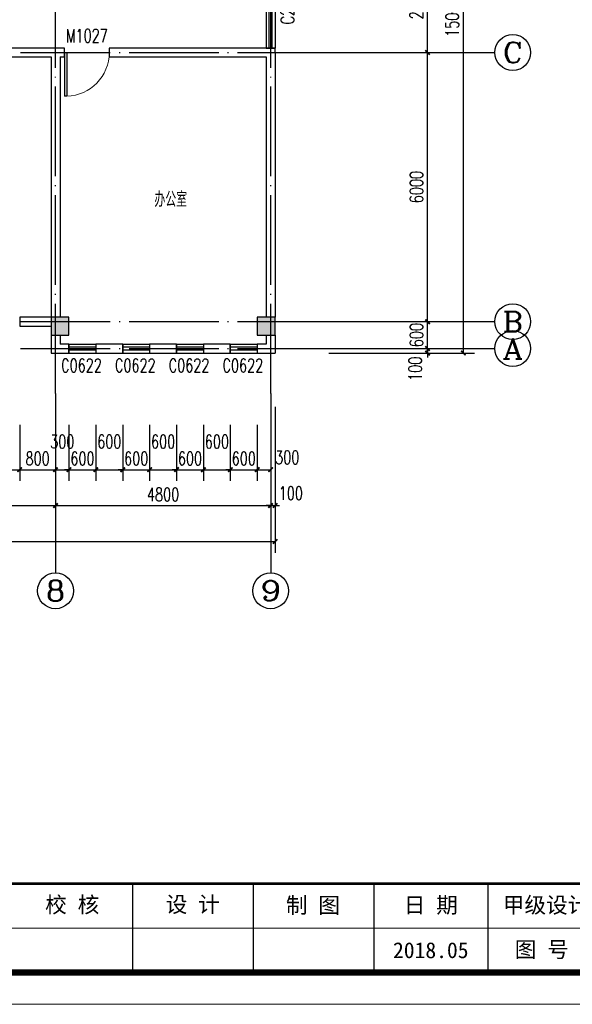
# Model space of a CAD drawing. Extents: x 88237 to 730297, y -11868 to 107702.
# Tile 15 of 49: x 348340 to 360670, y 42769 to 64719. Entities that reach past the tile are written whole.
import ezdxf
from ezdxf.enums import TextEntityAlignment as Align

# ---------------------------------------------------------------- set-up
doc = ezdxf.new("R2010")
doc.units = 0
doc.header["$LTSCALE"] = 1000
doc.header["$MEASUREMENT"] = 0
doc.linetypes.add('DOTE', pattern=[2.42, 2, -0.2, 0.02, -0.2])
for name, color, linetype in [('AXIS', 3, 'Continuous'), ('AXIS_TEXT', 7, 'Continuous'), ('COLUMN', 9, 'Continuous'), ('DOTE', 1, 'DOTE'), ('PUB_DIM', 3, 'Continuous'), ('PUB_HATCH', 8, 'Continuous'), ('PUB_TEXT', 7, 'Continuous'), ('WALL', 2, 'Continuous'), ('WINDOW', 4, 'Continuous'), ('WINDOW_TEXT', 7, 'Continuous'), ('图框', 7, 'Continuous')]:
    doc.layers.add(name, color=color, linetype=linetype)
doc.styles.add('_TCH_AXIS', font='COMPLEX', dxfattribs={"bigfont": 'GBCBIG'})
doc.styles.add('_TCH_DIM', font='SIMPLEX', dxfattribs={"bigfont": 'GBCBIG'})
doc.styles.add('_TCH_DIM_T3', font='SIMPLEX', dxfattribs={"width": 0.705882, "bigfont": 'GBCBIG'})
doc.styles.add('_TCH_WINDOW', font='SIMPLEX', dxfattribs={"bigfont": 'GBCBIG'})
doc.styles.add('COMPLEX', font='COMPLEX')
doc.styles.add('仿宋', font='FangSong_GB2312.ttf', dxfattribs={"width": 0.7})
doc.styles.add('宋体', font='txt')
doc.dimstyles.new('_TCH_ARCH&&100', dxfattribs={"dimtxt": 297.5, "dimasz": 100, "dimexe": 250, "dimexo": 300, "dimgap": 100, "dimtad": 1, "dimdec": 0, "dimzin": 0, "dimdsep": 46, "dimtxsty": '_TCH_DIM_T3', "dimblk": 'ARCHTICK', "dimcen": 0.09, "dimclrt": 7, "dimazin": 2, "dimtfac": 1, "dimtdec": 0, "dimtix": 1, "dimtmove": 2, "dimatfit": 3, "dimfxl": 1, "dimtolj": 1, "dimtzin": 0, "dimarcsym": 0})

# ---------------------------------------------------------------- blocks, each defined once
blk = doc.blocks.new('_ArchTick')
at = {"color": 0, "linetype": 'ByBlock', "const_width": 0.4}
blk.add_lwpolyline([(-0.5, -0.5), (0.5, 0.5)], dxfattribs=at)
blk = doc.blocks.new('*D143')
at = {"layer": 'Defpoints', "color": 0}
for p in [(353640, 55987), (353940, 55987), (353940, 54687)]:
    blk.add_point(p, dxfattribs=at)
at = {"layer": 'PUB_DIM', "color": 0, "lineweight": -2}
for p, q in [((353640, 55687), (353640, 54437)), ((353940, 55687), (353940, 54437)), ((353640, 54687), (353940, 54687))]:
    blk.add_line(p, q, dxfattribs=at)
at = {"layer": 'PUB_DIM', "color": 0, "lineweight": -2, "xscale": 100, "yscale": 100, "zscale": 100, "rotation": 180}
blk.add_blockref('_ArchTick', (353640, 54687), dxfattribs=at)
at = {"layer": 'PUB_DIM', "color": 0, "lineweight": -2, "xscale": 100, "yscale": 100, "zscale": 100}
blk.add_blockref('_ArchTick', (353940, 54687), dxfattribs=at)
at = {"layer": 'PUB_DIM', "color": 7, "insert": (354310, 54962), "char_height": 297.5, "attachment_point": 5, "style": '_TCH_DIM_T3'}
blk.add_mtext('\\A1;300', dxfattribs=at)
blk = doc.blocks.new('*D144')
at = {"layer": 'Defpoints', "color": 0}
for p in [(353040, 55987), (353640, 55987), (353640, 54687)]:
    blk.add_point(p, dxfattribs=at)
at = {"layer": 'PUB_DIM', "color": 0, "lineweight": -2}
for p, q in [((353040, 55687), (353040, 54437)), ((353640, 55687), (353640, 54437)), ((353040, 54687), (352940, 54687)), ((353040, 54687), (353640, 54687)), ((353640, 54687), (353740, 54687))]:
    blk.add_line(p, q, dxfattribs=at)
at = {"layer": 'PUB_DIM', "color": 0, "lineweight": -2, "xscale": 100, "yscale": 100, "zscale": 100}
blk.add_blockref('_ArchTick', (353040, 54687), dxfattribs=at)
at = {"layer": 'PUB_DIM', "color": 0, "lineweight": -2, "xscale": 100, "yscale": 100, "zscale": 100, "rotation": 180}
blk.add_blockref('_ArchTick', (353640, 54687), dxfattribs=at)
at = {"layer": 'PUB_DIM', "color": 7, "insert": (353340, 54936), "char_height": 297.5, "attachment_point": 5, "style": '_TCH_DIM_T3'}
blk.add_mtext('\\A1;600', dxfattribs=at)
blk = doc.blocks.new('*D145')
at = {"layer": 'Defpoints', "color": 0}
for p in [(352440, 55987), (353040, 55987), (353040, 54687)]:
    blk.add_point(p, dxfattribs=at)
at = {"layer": 'PUB_DIM', "color": 0, "lineweight": -2}
for p, q in [((352440, 55687), (352440, 54437)), ((353040, 55687), (353040, 54437)), ((352440, 54687), (353040, 54687))]:
    blk.add_line(p, q, dxfattribs=at)
at = {"layer": 'PUB_DIM', "color": 0, "lineweight": -2, "xscale": 100, "yscale": 100, "zscale": 100, "rotation": 180}
blk.add_blockref('_ArchTick', (352440, 54687), dxfattribs=at)
at = {"layer": 'PUB_DIM', "color": 0, "lineweight": -2, "xscale": 100, "yscale": 100, "zscale": 100}
blk.add_blockref('_ArchTick', (353040, 54687), dxfattribs=at)
at = {"layer": 'PUB_DIM', "color": 7, "insert": (352740, 55312), "char_height": 297.5, "attachment_point": 5, "style": '_TCH_DIM_T3'}
blk.add_mtext('\\A1;600', dxfattribs=at)
blk = doc.blocks.new('*D146')
at = {"layer": 'Defpoints', "color": 0}
for p in [(351840, 55987), (352440, 55987), (352440, 54687)]:
    blk.add_point(p, dxfattribs=at)
at = {"layer": 'PUB_DIM', "color": 0, "lineweight": -2}
for p, q in [((351840, 55687), (351840, 54437)), ((352440, 55687), (352440, 54437)), ((351840, 54687), (351740, 54687)), ((351840, 54687), (352440, 54687)), ((352440, 54687), (352540, 54687))]:
    blk.add_line(p, q, dxfattribs=at)
at = {"layer": 'PUB_DIM', "color": 0, "lineweight": -2, "xscale": 100, "yscale": 100, "zscale": 100}
blk.add_blockref('_ArchTick', (351840, 54687), dxfattribs=at)
at = {"layer": 'PUB_DIM', "color": 0, "lineweight": -2, "xscale": 100, "yscale": 100, "zscale": 100, "rotation": 180}
blk.add_blockref('_ArchTick', (352440, 54687), dxfattribs=at)
at = {"layer": 'PUB_DIM', "color": 7, "insert": (352140, 54936), "char_height": 297.5, "attachment_point": 5, "style": '_TCH_DIM_T3'}
blk.add_mtext('\\A1;600', dxfattribs=at)
blk = doc.blocks.new('*D147')
at = {"layer": 'Defpoints', "color": 0}
for p in [(351240, 55987), (351840, 55987), (351840, 54687)]:
    blk.add_point(p, dxfattribs=at)
at = {"layer": 'PUB_DIM', "color": 0, "lineweight": -2}
for p, q in [((351240, 55687), (351240, 54437)), ((351840, 55687), (351840, 54437)), ((351240, 54687), (351840, 54687))]:
    blk.add_line(p, q, dxfattribs=at)
at = {"layer": 'PUB_DIM', "color": 0, "lineweight": -2, "xscale": 100, "yscale": 100, "zscale": 100, "rotation": 180}
blk.add_blockref('_ArchTick', (351240, 54687), dxfattribs=at)
at = {"layer": 'PUB_DIM', "color": 0, "lineweight": -2, "xscale": 100, "yscale": 100, "zscale": 100}
blk.add_blockref('_ArchTick', (351840, 54687), dxfattribs=at)
at = {"layer": 'PUB_DIM', "color": 7, "insert": (351540, 55312), "char_height": 297.5, "attachment_point": 5, "style": '_TCH_DIM_T3'}
blk.add_mtext('\\A1;600', dxfattribs=at)
blk = doc.blocks.new('*D148')
at = {"layer": 'Defpoints', "color": 0}
for p in [(350640, 55987), (351240, 55987), (351240, 54687)]:
    blk.add_point(p, dxfattribs=at)
at = {"layer": 'PUB_DIM', "color": 0, "lineweight": -2}
for p, q in [((350640, 55687), (350640, 54437)), ((351240, 55687), (351240, 54437)), ((350640, 54687), (350540, 54687)), ((350640, 54687), (351240, 54687)), ((351240, 54687), (351340, 54687))]:
    blk.add_line(p, q, dxfattribs=at)
at = {"layer": 'PUB_DIM', "color": 0, "lineweight": -2, "xscale": 100, "yscale": 100, "zscale": 100}
blk.add_blockref('_ArchTick', (350640, 54687), dxfattribs=at)
at = {"layer": 'PUB_DIM', "color": 0, "lineweight": -2, "xscale": 100, "yscale": 100, "zscale": 100, "rotation": 180}
blk.add_blockref('_ArchTick', (351240, 54687), dxfattribs=at)
at = {"layer": 'PUB_DIM', "color": 7, "insert": (350940, 54936), "char_height": 297.5, "attachment_point": 5, "style": '_TCH_DIM_T3'}
blk.add_mtext('\\A1;600', dxfattribs=at)
blk = doc.blocks.new('*D149')
at = {"layer": 'Defpoints', "color": 0}
for p in [(350040, 55987), (350640, 55987), (350640, 54687)]:
    blk.add_point(p, dxfattribs=at)
at = {"layer": 'PUB_DIM', "color": 0, "lineweight": -2}
for p, q in [((350040, 55687), (350040, 54437)), ((350640, 55687), (350640, 54437)), ((350040, 54687), (350640, 54687))]:
    blk.add_line(p, q, dxfattribs=at)
at = {"layer": 'PUB_DIM', "color": 0, "lineweight": -2, "xscale": 100, "yscale": 100, "zscale": 100, "rotation": 180}
blk.add_blockref('_ArchTick', (350040, 54687), dxfattribs=at)
at = {"layer": 'PUB_DIM', "color": 0, "lineweight": -2, "xscale": 100, "yscale": 100, "zscale": 100}
blk.add_blockref('_ArchTick', (350640, 54687), dxfattribs=at)
at = {"layer": 'PUB_DIM', "color": 7, "insert": (350340, 55312), "char_height": 297.5, "attachment_point": 5, "style": '_TCH_DIM_T3'}
blk.add_mtext('\\A1;600', dxfattribs=at)
blk = doc.blocks.new('*D150')
at = {"layer": 'Defpoints', "color": 0}
for p in [(349440, 55987), (350040, 55987), (350040, 54687)]:
    blk.add_point(p, dxfattribs=at)
at = {"layer": 'PUB_DIM', "color": 0, "lineweight": -2}
for p, q in [((349440, 55687), (349440, 54437)), ((350040, 55687), (350040, 54437)), ((349440, 54687), (349340, 54687)), ((349440, 54687), (350040, 54687)), ((350040, 54687), (350140, 54687))]:
    blk.add_line(p, q, dxfattribs=at)
at = {"layer": 'PUB_DIM', "color": 0, "lineweight": -2, "xscale": 100, "yscale": 100, "zscale": 100}
blk.add_blockref('_ArchTick', (349440, 54687), dxfattribs=at)
at = {"layer": 'PUB_DIM', "color": 0, "lineweight": -2, "xscale": 100, "yscale": 100, "zscale": 100, "rotation": 180}
blk.add_blockref('_ArchTick', (350040, 54687), dxfattribs=at)
at = {"layer": 'PUB_DIM', "color": 7, "insert": (349740, 54936), "char_height": 297.5, "attachment_point": 5, "style": '_TCH_DIM_T3'}
blk.add_mtext('\\A1;600', dxfattribs=at)
blk = doc.blocks.new('*D151')
at = {"layer": 'Defpoints', "color": 0}
for p in [(349140, 55987), (349440, 55987), (349440, 54687)]:
    blk.add_point(p, dxfattribs=at)
at = {"layer": 'PUB_DIM', "color": 0, "lineweight": -2}
for p, q in [((349140, 55687), (349140, 54437)), ((349440, 55687), (349440, 54437)), ((349140, 54687), (349440, 54687))]:
    blk.add_line(p, q, dxfattribs=at)
at = {"layer": 'PUB_DIM', "color": 0, "lineweight": -2, "xscale": 100, "yscale": 100, "zscale": 100, "rotation": 180}
blk.add_blockref('_ArchTick', (349140, 54687), dxfattribs=at)
at = {"layer": 'PUB_DIM', "color": 0, "lineweight": -2, "xscale": 100, "yscale": 100, "zscale": 100}
blk.add_blockref('_ArchTick', (349440, 54687), dxfattribs=at)
at = {"layer": 'PUB_DIM', "color": 7, "insert": (349290, 55312), "char_height": 297.5, "attachment_point": 5, "style": '_TCH_DIM_T3'}
blk.add_mtext('\\A1;300', dxfattribs=at)
blk = doc.blocks.new('*D152')
at = {"layer": 'Defpoints', "color": 0}
for p in [(348340, 55987), (349140, 55987), (349140, 54687)]:
    blk.add_point(p, dxfattribs=at)
at = {"layer": 'PUB_DIM', "color": 0, "lineweight": -2}
for p, q in [((348340, 55687), (348340, 54437)), ((349140, 55687), (349140, 54437)), ((348340, 54687), (349140, 54687))]:
    blk.add_line(p, q, dxfattribs=at)
at = {"layer": 'PUB_DIM', "color": 0, "lineweight": -2, "xscale": 100, "yscale": 100, "zscale": 100, "rotation": 180}
blk.add_blockref('_ArchTick', (348340, 54687), dxfattribs=at)
at = {"layer": 'PUB_DIM', "color": 0, "lineweight": -2, "xscale": 100, "yscale": 100, "zscale": 100}
blk.add_blockref('_ArchTick', (349140, 54687), dxfattribs=at)
at = {"layer": 'PUB_DIM', "color": 7, "insert": (348740, 54936), "char_height": 297.5, "attachment_point": 5, "style": '_TCH_DIM_T3'}
blk.add_mtext('\\A1;800', dxfattribs=at)
blk = doc.blocks.new('*D153')
at = {"layer": 'Defpoints', "color": 0}
for p in [(346340, 55987), (348340, 55987), (348340, 54687)]:
    blk.add_point(p, dxfattribs=at)
at = {"layer": 'PUB_DIM', "color": 0, "lineweight": -2}
for p, q in [((346340, 55687), (346340, 54437)), ((348340, 55687), (348340, 54437)), ((346340, 54687), (348340, 54687))]:
    blk.add_line(p, q, dxfattribs=at)
at = {"layer": 'PUB_DIM', "color": 0, "lineweight": -2, "xscale": 100, "yscale": 100, "zscale": 100, "rotation": 180}
blk.add_blockref('_ArchTick', (346340, 54687), dxfattribs=at)
at = {"layer": 'PUB_DIM', "color": 0, "lineweight": -2, "xscale": 100, "yscale": 100, "zscale": 100}
blk.add_blockref('_ArchTick', (348340, 54687), dxfattribs=at)
at = {"layer": 'PUB_DIM', "color": 7, "insert": (347340, 54936), "char_height": 297.5, "attachment_point": 5, "style": '_TCH_DIM_T3'}
blk.add_mtext('\\A1;2000', dxfattribs=at)
blk = doc.blocks.new('*D312')
at = {"layer": 'AXIS', "color": 0, "lineweight": -2}
for p, q in [((355240, 57387), (357690, 57387)), ((357440, 57387), (357440, 57487)), ((357440, 57287), (357440, 57387)), ((355240, 57287), (357690, 57287)), ((357440, 57287), (357440, 57187))]:
    blk.add_line(p, q, dxfattribs=at)
at = {"layer": 'Defpoints', "color": 0}
for p in [(354940, 57387), (357440, 57387), (354940, 57287)]:
    blk.add_point(p, dxfattribs=at)
at = {"layer": 'AXIS', "color": 0, "lineweight": -2, "xscale": 100, "yscale": 100, "zscale": 100}
for p, rotation in [((357440, 57387), 270), ((357440, 57287), 90)]:
    blk.add_blockref('_ArchTick', p, dxfattribs=dict(at, rotation=rotation))
at = {"layer": 'AXIS', "color": 7, "insert": (357165, 56937), "char_height": 297.5, "attachment_point": 5, "rotation": 90, "style": '_TCH_DIM_T3'}
blk.add_mtext('\\A1;100', dxfattribs=at)
blk = doc.blocks.new('*D313')
at = {"layer": 'AXIS', "color": 0, "lineweight": -2}
for p, q in [((355240, 57987), (357690, 57987)), ((357440, 57987), (357440, 58087)), ((357440, 57387), (357440, 57987)), ((355240, 57387), (357690, 57387)), ((357440, 57387), (357440, 57287))]:
    blk.add_line(p, q, dxfattribs=at)
at = {"layer": 'Defpoints', "color": 0}
for p in [(354940, 57987), (357440, 57987), (354940, 57387)]:
    blk.add_point(p, dxfattribs=at)
at = {"layer": 'AXIS', "color": 0, "lineweight": -2, "xscale": 100, "yscale": 100, "zscale": 100}
for p, rotation in [((357440, 57987), 270), ((357440, 57387), 90)]:
    blk.add_blockref('_ArchTick', p, dxfattribs=dict(at, rotation=rotation))
at = {"layer": 'AXIS', "color": 7, "insert": (357191, 57687), "char_height": 297.5, "attachment_point": 5, "rotation": 90, "style": '_TCH_DIM_T3'}
blk.add_mtext('\\A1;600', dxfattribs=at)
blk = doc.blocks.new('*D314')
at = {"layer": 'AXIS', "color": 0, "lineweight": -2}
for p, q in [((355240, 63987), (357690, 63987)), ((357440, 57987), (357440, 63987)), ((355240, 57987), (357690, 57987))]:
    blk.add_line(p, q, dxfattribs=at)
at = {"layer": 'Defpoints', "color": 0}
for p in [(354940, 63987), (357440, 63987), (354940, 57987)]:
    blk.add_point(p, dxfattribs=at)
at = {"layer": 'AXIS', "color": 0, "lineweight": -2, "xscale": 100, "yscale": 100, "zscale": 100}
for p, rotation in [((357440, 63987), 90), ((357440, 57987), 270)]:
    blk.add_blockref('_ArchTick', p, dxfattribs=dict(at, rotation=rotation))
at = {"layer": 'AXIS', "color": 7, "insert": (357191, 60987), "char_height": 297.5, "attachment_point": 5, "rotation": 90, "style": '_TCH_DIM_T3'}
blk.add_mtext('\\A1;6000', dxfattribs=at)
blk = doc.blocks.new('*D315')
at = {"layer": 'AXIS', "color": 0, "lineweight": -2}
for p, q in [((355240, 66187), (357690, 66187)), ((357440, 63987), (357440, 66187)), ((355240, 63987), (357690, 63987))]:
    blk.add_line(p, q, dxfattribs=at)
at = {"layer": 'Defpoints', "color": 0}
for p in [(354940, 66187), (357440, 66187), (354940, 63987)]:
    blk.add_point(p, dxfattribs=at)
at = {"layer": 'AXIS', "color": 0, "lineweight": -2, "xscale": 100, "yscale": 100, "zscale": 100}
for p, rotation in [((357440, 66187), 90), ((357440, 63987), 270)]:
    blk.add_blockref('_ArchTick', p, dxfattribs=dict(at, rotation=rotation))
at = {"layer": 'AXIS', "color": 7, "insert": (357191, 65087), "char_height": 297.5, "attachment_point": 5, "rotation": 90, "style": '_TCH_DIM_T3'}
blk.add_mtext('\\A1;2200', dxfattribs=at)
blk = doc.blocks.new('*D318')
at = {"layer": 'AXIS', "color": 0, "lineweight": -2}
for p, q in [((355240, 72287), (358490, 72287)), ((358240, 57287), (358240, 72287)), ((355240, 57287), (358490, 57287))]:
    blk.add_line(p, q, dxfattribs=at)
at = {"layer": 'Defpoints', "color": 0}
for p in [(354940, 72287), (358240, 72287), (354940, 57287)]:
    blk.add_point(p, dxfattribs=at)
at = {"layer": 'AXIS', "color": 0, "lineweight": -2, "xscale": 100, "yscale": 100, "zscale": 100}
for p, rotation in [((358240, 72287), 90), ((358240, 57287), 270)]:
    blk.add_blockref('_ArchTick', p, dxfattribs=dict(at, rotation=rotation))
at = {"layer": 'AXIS', "color": 7, "insert": (357991, 64787), "char_height": 297.5, "attachment_point": 5, "rotation": 90, "style": '_TCH_DIM_T3'}
blk.add_mtext('\\A1;15000', dxfattribs=at)
blk = doc.blocks.new('*D344')
at = {"layer": 'AXIS', "color": 0, "lineweight": -2}
for p, q in [((345540, 56087), (345540, 53637)), ((349140, 56087), (349140, 53637)), ((345540, 53887), (349140, 53887))]:
    blk.add_line(p, q, dxfattribs=at)
at = {"layer": 'Defpoints', "color": 0}
for p in [(345540, 56387), (349140, 56387), (349140, 53887)]:
    blk.add_point(p, dxfattribs=at)
at = {"layer": 'AXIS', "color": 0, "lineweight": -2, "xscale": 100, "yscale": 100, "zscale": 100, "rotation": 180}
blk.add_blockref('_ArchTick', (345540, 53887), dxfattribs=at)
at = {"layer": 'AXIS', "color": 0, "lineweight": -2, "xscale": 100, "yscale": 100, "zscale": 100}
blk.add_blockref('_ArchTick', (349140, 53887), dxfattribs=at)
at = {"layer": 'AXIS', "color": 7, "insert": (347340, 54136), "char_height": 297.5, "attachment_point": 5, "style": '_TCH_DIM_T3'}
blk.add_mtext('\\A1;3600', dxfattribs=at)
blk = doc.blocks.new('*D345')
at = {"layer": 'AXIS', "color": 0, "lineweight": -2}
for p, q in [((349140, 56087), (349140, 53637)), ((353940, 56087), (353940, 53637)), ((349140, 53887), (353940, 53887))]:
    blk.add_line(p, q, dxfattribs=at)
at = {"layer": 'Defpoints', "color": 0}
for p in [(349140, 56387), (353940, 56387), (353940, 53887)]:
    blk.add_point(p, dxfattribs=at)
at = {"layer": 'AXIS', "color": 0, "lineweight": -2, "xscale": 100, "yscale": 100, "zscale": 100, "rotation": 180}
blk.add_blockref('_ArchTick', (349140, 53887), dxfattribs=at)
at = {"layer": 'AXIS', "color": 0, "lineweight": -2, "xscale": 100, "yscale": 100, "zscale": 100}
blk.add_blockref('_ArchTick', (353940, 53887), dxfattribs=at)
at = {"layer": 'AXIS', "color": 7, "insert": (351540, 54136), "char_height": 297.5, "attachment_point": 5, "style": '_TCH_DIM_T3'}
blk.add_mtext('\\A1;4800', dxfattribs=at)
blk = doc.blocks.new('*D346')
at = {"layer": 'AXIS', "color": 0, "lineweight": -2}
for p, q in [((353940, 56087), (353940, 53637)), ((354040, 56087), (354040, 53637)), ((353940, 53887), (353840, 53887)), ((353940, 53887), (354040, 53887)), ((354040, 53887), (354140, 53887))]:
    blk.add_line(p, q, dxfattribs=at)
at = {"layer": 'Defpoints', "color": 0}
for p in [(353940, 56387), (354040, 56387), (354040, 53887)]:
    blk.add_point(p, dxfattribs=at)
at = {"layer": 'AXIS', "color": 0, "lineweight": -2, "xscale": 100, "yscale": 100, "zscale": 100}
blk.add_blockref('_ArchTick', (353940, 53887), dxfattribs=at)
at = {"layer": 'AXIS', "color": 0, "lineweight": -2, "xscale": 100, "yscale": 100, "zscale": 100, "rotation": 180}
blk.add_blockref('_ArchTick', (354040, 53887), dxfattribs=at)
at = {"layer": 'AXIS', "color": 7, "insert": (354390, 54162), "char_height": 297.5, "attachment_point": 5, "style": '_TCH_DIM_T3'}
blk.add_mtext('\\A1;100', dxfattribs=at)
blk = doc.blocks.new('*D347')
at = {"layer": 'AXIS', "color": 0, "lineweight": -2}
for p, q in [((322640, 56087), (322640, 52837)), ((354040, 56087), (354040, 52837)), ((322640, 53087), (354040, 53087))]:
    blk.add_line(p, q, dxfattribs=at)
at = {"layer": 'Defpoints', "color": 0}
for p in [(322640, 56387), (354040, 56387), (354040, 53087)]:
    blk.add_point(p, dxfattribs=at)
at = {"layer": 'AXIS', "color": 0, "lineweight": -2, "xscale": 100, "yscale": 100, "zscale": 100, "rotation": 180}
blk.add_blockref('_ArchTick', (322640, 53087), dxfattribs=at)
at = {"layer": 'AXIS', "color": 0, "lineweight": -2, "xscale": 100, "yscale": 100, "zscale": 100}
blk.add_blockref('_ArchTick', (354040, 53087), dxfattribs=at)
at = {"layer": 'AXIS', "color": 7, "insert": (338340, 53336), "char_height": 297.5, "attachment_point": 5, "style": '_TCH_DIM_T3'}
blk.add_mtext('\\A1;31400', dxfattribs=at)
blk = doc.blocks.new('$TCHSYS$WIN2D')
for p, q in [((-0.5, 0.5), (0.5, 0.5)), ((-0.5, 0.5), (-0.5, -0.5)), ((0.5, 0.5), (0.5, -0.5)), ((0.5, 0.167), (-0.5, 0.167)), ((0.5, -0.167), (-0.5, -0.167)), ((-0.5, -0.5), (0.5, -0.5))]:
    blk.add_line(p, q)
blk = doc.blocks.new('$DorLib2D$00000001')
for p, q in [((0.45, 0.975), (0.5, 0.975)), ((0.45, 0), (0.45, 0.975)), ((0.5, 0), (0.5, 0.975)), ((0.5, 0), (0.45, 0))]:
    blk.add_line(p, q)
at = {"lineweight": 13}
blk.add_arc((0.475, 0), 0.975, 91.4693, 180, dxfattribs=at)
blk = doc.blocks.new('_FZH')
blk.add_lwpolyline([(-0.5, -0.5), (0.5, -0.5), (0.5, 0.5), (-0.5, 0.5)], close=True)
at = {"layer": 'PUB_HATCH'}
blk.add_solid([(-0.5, -0.5), (0.5, -0.5), (-0.5, 0.5), (0.5, 0.5)], dxfattribs=at)
blk = doc.blocks.new('_AXISO')
blk.add_circle((0, 0), 0.5)
at = {"layer": 'AXIS_TEXT', "style": 'COMPLEX', "width": 1.041667}
blk.add_attdef('A', text='', height=0.56, dxfattribs=at).set_placement((-0.25, -0.28), (0.25, -0.28), align=Align.FIT)
blk = doc.blocks.new('d4trtg')
for p, q in [((656970.5, 3899795.5), (656970.5, 3899655.4)), ((657160.6, 3899795.5), (657160.6, 3899655.4)), ((657350.8, 3899795.5), (657350.8, 3899655.4)), ((657530.9, 3899795.5), (657530.9, 3899655.4))]:
    blk.add_line(p, q)
at = {"lineweight": 0}
for p, q in [((658021.2, 3899725.4), (655949.8, 3899725.4)), ((658071.2, 3899605.3), (653868.4, 3899605.3))]:
    blk.add_line(p, q, dxfattribs=at)
at = {"lineweight": 0, "const_width": 10}
blk.add_lwpolyline([(654118.6, 3902527.3), (658021.2, 3902527.3), (658021.2, 3899655.4), (654118.6, 3899655.4)], close=True, dxfattribs=at)
at = {"lineweight": 0, "const_width": 4}
blk.add_lwpolyline([(658021.2, 3899795.5), (654118.6, 3899795.5)], dxfattribs=at)
at = {"style": '仿宋'}
blk.add_text('2018.05', height=25.02, dxfattribs=at).set_placement((657440.8, 3899690.4), align=Align.MIDDLE)
at = {"attachment_point": 5, "style": '宋体'}
for s, insert, char_height in [('校 核', (656875.1, 3899760.9), 25.02), ('设 计', (657065.3, 3899761.4), 25.02), ('制 图', (657254.9, 3899760.2), 25.02), ('日 期', (657440.8, 3899760.4), 25.02), ('甲级设计证书编号A132012666', (657776, 3899760.4), 25.017), ('图 号', (657615.9, 3899690.4), 25.02)]:
    blk.add_mtext(s, dxfattribs=dict(at, insert=insert, char_height=char_height))

msp = doc.modelspace()

# ---------------------------------------------------------------- linework, layer by layer
at = {"layer": 'AXIS'}
for p, q in [((354940, 63987.4), (358940, 63987.4)), ((354940, 57987.4), (358940, 57987.4)), ((354940, 57387.4), (358940, 57387.4)), ((349140, 56387.4), (349140, 52387.4)), ((353940, 56387.4), (353940, 52387.4))]:
    msp.add_line(p, q, dxfattribs=at)
at = {"layer": 'DOTE'}
for p, q in [((349140, 56387.4), (349140, 73187.4)), ((353940, 56387.4), (353940, 73187.4)), ((321740, 63987.4), (354940, 63987.4)), ((321740, 57987.4), (354940, 57987.4)), ((321740, 57387.4), (354940, 57387.4))]:
    msp.add_line(p, q, dxfattribs=at)
at = {"layer": 'WALL'}
for p, q in [((349140, 64087.4), (346740, 64087.4)), ((346740, 63887.4), (349040, 63887.4)), ((349040, 63887.4), (349040, 58087.4)), ((349340, 64087.4), (349140, 64087.4)), ((349240, 63887.4), (349340, 63887.4)), ((349240, 63887.4), (349240, 58087.4)), ((349340, 63887.4), (349340, 64087.4)), ((353840, 64087.4), (350340, 64087.4)), ((350340, 64087.4), (350340, 63887.4)), ((350340, 63887.4), (353840, 63887.4)), ((354040, 64087.4), (353840, 64087.4)), ((353840, 63887.4), (353840, 58087.4)), ((354040, 63987.4), (354040, 64087.4)), ((354040, 63987.4), (354040, 58087.4)), ((349040, 58087.4), (348340, 58087.4)), ((348340, 58087.4), (348340, 57887.4)), ((348340, 57887.4), (349040, 57887.4)), ((349040, 57687.4), (349040, 57287.4)), ((349240, 57687.4), (349240, 57487.4)), ((353840, 57687.4), (353840, 57487.4)), ((354040, 57687.4), (354040, 57287.4)), ((349440, 57487.4), (349240, 57487.4)), ((349440, 57287.4), (349440, 57487.4)), ((350640, 57487.4), (350040, 57487.4)), ((350040, 57487.4), (350040, 57287.4)), ((350640, 57287.4), (350640, 57487.4)), ((351840, 57487.4), (351240, 57487.4)), ((351240, 57487.4), (351240, 57287.4)), ((351840, 57287.4), (351840, 57487.4)), ((353040, 57487.4), (352440, 57487.4)), ((352440, 57487.4), (352440, 57287.4)), ((353040, 57287.4), (353040, 57487.4)), ((353840, 57487.4), (353640, 57487.4)), ((353640, 57487.4), (353640, 57287.4)), ((349040, 57287.4), (349440, 57287.4)), ((350040, 57287.4), (350640, 57287.4)), ((351240, 57287.4), (351840, 57287.4)), ((352440, 57287.4), (353040, 57287.4)), ((353640, 57287.4), (354040, 57287.4))]:
    msp.add_line(p, q, dxfattribs=at)

# ---------------------------------------------------------------- block references
at = {"layer": 'AXIS'}
ref = msp.add_blockref('_AXISO', (359340, 63987.4), dxfattribs=dict(at, xscale=800, yscale=800, zscale=800))
ref.add_attrib('A', 'C', dxfattribs={"layer": 'AXIS_TEXT', "height": 452.5, "style": '_TCH_AXIS', "width": 1.4}).set_placement((359113.7, 63761.1), (359566.3, 63761.1), align=Align.FIT)
ref = msp.add_blockref('_AXISO', (359340, 57987.4), dxfattribs=dict(at, xscale=800, yscale=800, zscale=800))
ref.add_attrib('A', 'B', dxfattribs={"layer": 'AXIS_TEXT', "height": 452.5, "style": '_TCH_AXIS', "width": 1.235294}).set_placement((359113.7, 57761.1), (359566.3, 57761.1), align=Align.FIT)
ref = msp.add_blockref('_AXISO', (359340, 57387.4), dxfattribs=dict(at, xscale=800, yscale=800, zscale=800))
ref.add_attrib('A', 'A', dxfattribs={"layer": 'AXIS_TEXT', "height": 452.5, "style": '_TCH_AXIS', "width": 1.166667}).set_placement((359113.7, 57161.1), (359566.3, 57161.1), align=Align.FIT)
ref = msp.add_blockref('_AXISO', (349140, 51987.4), dxfattribs=dict(at, xscale=800, yscale=800, zscale=800))
ref.add_attrib('A', '8', dxfattribs={"layer": 'AXIS_TEXT', "height": 452.5, "style": '_TCH_AXIS', "width": 1.5}).set_placement((348913.7, 51761.1), (349366.3, 51761.1), align=Align.FIT)
ref = msp.add_blockref('_AXISO', (353940, 51987.4), dxfattribs=dict(at, xscale=800, yscale=800, zscale=800))
ref.add_attrib('A', '9', dxfattribs={"layer": 'AXIS_TEXT', "height": 452.5, "style": '_TCH_AXIS', "width": 1.5}).set_placement((353713.7, 51761.1), (354166.3, 51761.1), align=Align.FIT)
at = {"layer": 'COLUMN', "xscale": 400, "yscale": 400, "zscale": 400}
for p in [(349240, 57887.4), (353840, 57887.4)]:
    msp.add_blockref('_FZH', p, dxfattribs=at)
at = {"layer": 'WINDOW'}
ref = msp.add_blockref('$TCHSYS$WIN2D', (353940, 65087.4), dxfattribs=dict(at, xscale=2000, yscale=-200, zscale=2000, rotation=270))
ref.add_attrib('A', 'C2022', (354463.8, 64612.4), dxfattribs={"layer": 'WINDOW_TEXT', "height": 297.5, "rotation": 90, "style": '_TCH_WINDOW', "width": 0.705882})
ref = msp.add_blockref('$DorLib2D$00000001', (349840, 63987.4), dxfattribs=dict(at, xscale=-1000, yscale=-1000, zscale=-1000))
ref.add_attrib('A', 'M1027', (349370, 64213.6), dxfattribs={"layer": 'WINDOW_TEXT', "height": 297.5, "style": '_TCH_WINDOW', "width": 0.705882})
ref = msp.add_blockref('$TCHSYS$WIN2D', (349740, 57387.4), dxfattribs=dict(at, xscale=-600, yscale=-200, zscale=-600, rotation=180))
ref.add_attrib('A', 'C0622', (349265, 56863.6), dxfattribs={"layer": 'WINDOW_TEXT', "height": 297.5, "style": '_TCH_WINDOW', "width": 0.705882})
ref = msp.add_blockref('$TCHSYS$WIN2D', (350940, 57387.4), dxfattribs=dict(at, xscale=-600, yscale=-200, zscale=-600, rotation=180))
ref.add_attrib('A', 'C0622', (350465, 56863.6), dxfattribs={"layer": 'WINDOW_TEXT', "height": 297.5, "style": '_TCH_WINDOW', "width": 0.705882})
ref = msp.add_blockref('$TCHSYS$WIN2D', (352140, 57387.4), dxfattribs=dict(at, xscale=-600, yscale=-200, zscale=-600, rotation=180))
ref.add_attrib('A', 'C0622', (351665, 56863.6), dxfattribs={"layer": 'WINDOW_TEXT', "height": 297.5, "style": '_TCH_WINDOW', "width": 0.705882})
ref = msp.add_blockref('$TCHSYS$WIN2D', (353340, 57387.4), dxfattribs=dict(at, xscale=-600, yscale=-200, zscale=-600, rotation=180))
ref.add_attrib('A', 'C0622', (352865, 56863.6), dxfattribs={"layer": 'WINDOW_TEXT', "height": 297.5, "style": '_TCH_WINDOW', "width": 0.705882})
at = {"layer": '图框', "xscale": 14.14285799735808, "yscale": 14.14285801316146, "zscale": 14.142858}
msp.add_blockref('d4trtg', (-8940579.6, -55108795.5), dxfattribs=at)

# ---------------------------------------------------------------- texts
at = {"layer": 'PUB_TEXT', "style": '_TCH_DIM'}
msp.add_text('办公室', height=337.59, dxfattribs=at).set_placement((351345.9, 60543.6))

# ---------------------------------------------------------------- dimensions: what is measured, and where the dimension line sits
at = {"layer": 'AXIS'}
for p1, p2, distance, picture, middle in [((354940, 57287.4), (354940, 72287.4), -3300, '*D318', (357991.3, 64787.4)), ((354940, 63987.4), (354940, 66187.4), -2500, '*D315', (357191.3, 65087.4)), ((354940, 57987.4), (354940, 63987.4), -2500, '*D314', (357191.3, 60987.4)), ((354940, 57387.4), (354940, 57987.4), -2500, '*D313', (357191.3, 57687.4)), ((322640, 56387.4), (354040, 56387.4), -3300, '*D347', (338340, 53336.1)), ((345540, 56387.4), (349140, 56387.4), -2500, '*D344', (347340, 54136.1)), ((349140, 56387.4), (353940, 56387.4), -2500, '*D345', (351540, 54136.1))]:
    dim = msp.add_aligned_dim(p1=p1, p2=p2, distance=distance, dimstyle='_TCH_ARCH&&100', dxfattribs=at)
    dim.commit()
    dim.dimension.update_dxf_attribs({"geometry": picture, "text_midpoint": middle})
for base, p1, p2, angle, picture, middle in [((357440, 57387.4), (354940, 57287.4), (354940, 57387.4), 90, '*D312', (357165, 56937.4)), ((354040, 53887.4), (353940, 56387.4), (354040, 56387.4), 0, '*D346', (354390, 54162.4))]:
    dim = msp.add_linear_dim(base=base, p1=p1, p2=p2, angle=angle, dimstyle='_TCH_ARCH&&100', dxfattribs=at)
    dim.commit()
    dim.dimension.update_dxf_attribs({"geometry": picture, "text_midpoint": middle, "dimtype": 161})
at = {"layer": 'PUB_DIM'}
for p1, p2, picture, middle in [((346340, 55987.4), (348340, 55987.4), '*D153', (347340, 54936.1)), ((348340, 55987.4), (349140, 55987.4), '*D152', (348740, 54936.1)), ((349440, 55987.4), (350040, 55987.4), '*D150', (349740, 54936.1)), ((350640, 55987.4), (351240, 55987.4), '*D148', (350940, 54936.1)), ((351840, 55987.4), (352440, 55987.4), '*D146', (352140, 54936.1)), ((353040, 55987.4), (353640, 55987.4), '*D144', (353340, 54936.1))]:
    dim = msp.add_aligned_dim(p1=p1, p2=p2, distance=-1300, dimstyle='_TCH_ARCH&&100', dxfattribs=at)
    dim.commit()
    dim.dimension.update_dxf_attribs({"geometry": picture, "text_midpoint": middle})
for base, p1, p2, picture, middle in [((349440, 54687.4), (349140, 55987.4), (349440, 55987.4), '*D151', (349290, 55312.4)), ((350640, 54687.4), (350040, 55987.4), (350640, 55987.4), '*D149', (350340, 55312.4)), ((351840, 54687.4), (351240, 55987.4), (351840, 55987.4), '*D147', (351540, 55312.4)), ((353040, 54687.4), (352440, 55987.4), (353040, 55987.4), '*D145', (352740, 55312.4)), ((353940, 54687.4), (353640, 55987.4), (353940, 55987.4), '*D143', (354310, 54962.4))]:
    dim = msp.add_linear_dim(base=base, p1=p1, p2=p2, angle=360, dimstyle='_TCH_ARCH&&100', dxfattribs=at)
    dim.commit()
    dim.dimension.update_dxf_attribs({"geometry": picture, "text_midpoint": middle, "dimtype": 161})

doc.saveas('drawing.dxf')
